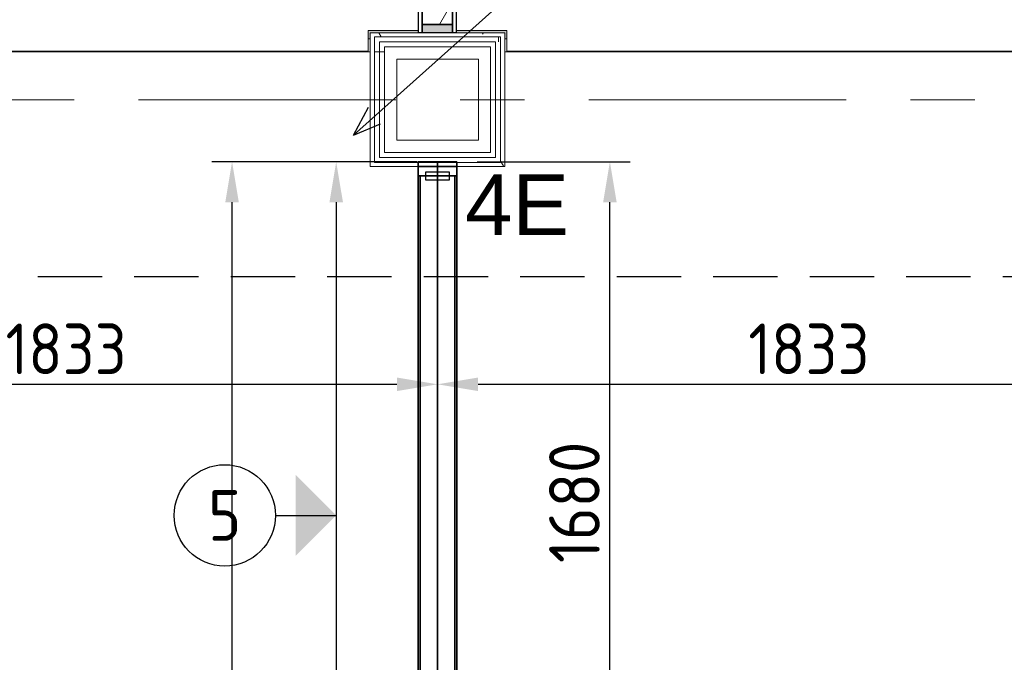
# Model space of a CAD drawing. Extents: x 3165 to 57695, y -7842 to 39081.
# Tile 121 of 248: x 27319 to 29748, y 34441 to 36025. Entities that reach past the tile are written whole.
import ezdxf
from ezdxf.enums import TextEntityAlignment as Align

# ---------------------------------------------------------------- set-up
doc = ezdxf.new("R2010")
doc.units = 0
doc.header["$LTSCALE"] = 50
doc.header["$PDSIZE"] = -5
doc.linetypes.add('HIDDEN2', pattern=[4.7625, 3.175, -1.5875])
doc.linetypes.add('Onderlegger 3e verdieping$0$stramien', pattern=[22.225, 12.7, -3.175, 3.175, -3.175])
doc.layers.get('0').update_dxf_attribs({"linetype": 'CONTINUOUS'})
doc.layers.get('DEFPOINTS').update_dxf_attribs({"linetype": 'CONTINUOUS'})
for name, color, linetype in [('AS-A38--_F----5', 2, 'CONTINUOUS'), ('AS-A38--_F---4-', 9, 'CONTINUOUS'), ('AS-I38-M_F----5_Muuraansluitingen', 7, 'CONTINUOUS'), ('AS-I38-M_F----5_Wandmodulen', 7, 'CONTINUOUS'), ('AS-L38--', 7, 'CONTINUOUS'), ('AS-L38--_F----5', 7, 'CONTINUOUS'), ('AS-L38--_F---4-', 7, 'CONTINUOUS'), ('AS-L38--_F-23--', 3, 'CONTINUOUS'), ('AS-L38--_F1-----', 2, 'CONTINUOUS'), ('AS-L38--_F123--', 7, 'CONTINUOUS'), ('AS-L38GL_F---4-', 2, 'CONTINUOUS'), ('AS-L38GL_F123--', 3, 'CONTINUOUS'), ('AS-M38--_F123--_Wandlengte', 1, 'CONTINUOUS'), ('AS-T38--_F----5', 7, 'CONTINUOUS'), ('AS-T38--_F-23--', 7, 'CONTINUOUS'), ('IWTEKST', 2, 'CONTINUOUS')]:
    doc.layers.add(name, color=color, linetype=linetype)
doc.layers.add('AS-I38-1_F----5', color=2, linetype='CONTINUOUS', plot=False)
doc.layers.add('IWHARTWAND', color=6, linetype='CONTINUOUS', plot=False)
for name, color, linetype, lineweight in [('Onderlegger 3e verdieping$0$A-DETL-MBND', 8, 'CONTINUOUS', 18), ('Onderlegger 3e verdieping$0$A-FLOR-OTLN', 8, 'CONTINUOUS', 18), ('Onderlegger 3e verdieping$0$A-GLAZ', 8, 'CONTINUOUS', 25), ('Onderlegger 3e verdieping$0$A-GLAZ-CWMG', 8, 'CONTINUOUS', 18), ('Onderlegger 3e verdieping$0$A-WALL-PATT', 8, 'CONTINUOUS', 50), ('Onderlegger 3e verdieping$0$I-WALL', 8, 'CONTINUOUS', 25), ('Onderlegger 3e verdieping$0$S-GRID', 8, 'CONTINUOUS', 18)]:
    doc.layers.add(name, color=color, linetype=linetype, lineweight=lineweight)
doc.styles.get("Standard").update_dxf_attribs({"font": 'isocp.shx'})
doc.dimstyles.new('CWall_F2_Wandlengte', dxfattribs={"dimscale": 50, "dimtxt": 2.5, "dimasz": 2, "dimexe": 1, "dimexo": 1, "dimgap": 0.5, "dimtad": 1, "dimdec": 0, "dimdsep": 46, "dimtxsty": 'Standard', "dimcen": 2.5, "dimclrt": 2, "dimadec": 0, "dimazin": 0, "dimtfac": 1, "dimtdec": 0, "dimtix": 1, "dimtmove": 2, "dimatfit": 0, "dimfxl": 0, "dimtolj": 1, "dimtzin": 0, "dimarcsym": 0})
pattern_1 = [(0, (0, 0), (406.4, 101.6), [33.528, -271.272, 33.528, -271.272, -1625.6]), (0, (0, 0), (406.4, 101.6), [-609.6, 33.528, -576.072, 33.528, -271.272, -711.2]), (0, (0, 0), (406.4, 101.6), [-1524, 33.528, -169.672, 33.528, -474.472]), (120, (152.4, 50.8), (-291.18818, 301.15272), [33.528, -271.272, 33.528, -271.272, -1625.6]), (120, (152.4, 50.8), (-291.18818, 301.15272), [-609.6, 33.528, -576.072, 33.528, -271.272, -711.2]), (120, (152.4, 50.8), (-291.18818, 301.15272), [-1524, 33.528, -169.672, 33.528, -474.472]), (240, (203.2, 254), (-115.21182, -402.75272), [33.528, -271.272, 33.528, -271.272, -1625.6]), (240, (203.2, 254), (-115.21182, -402.75272), [-609.6, 33.528, -576.072, 33.528, -271.272, -711.2]), (240, (203.2, 254), (-115.21182, -402.75272), [-1524, 33.528, -169.672, 33.528, -474.472])]
pattern_2 = [(0, (28184.1, 35595.87), (0, 500), []), (0, (28184.1, 35545.87), (0, 500), []), (0, (28184.1, 35495.87), (0, 500), []), (0, (28184.1, 35445.87), (0, 500), [])]
pattern_3 = [(60, (750, 370), (-43300, 25000), [300, -50000]), (60, (820, 444), (-43300, 25000), [100, -50000]), (60, (776, 470), (-43300, 25000), [100, -50000]), (150, (910, 450), (-25000, -43300), [200, -50000])]
pattern_4 = [(60, (750, 1230), (-43300, 25000), [300, -50000]), (60, (820, 1304), (-43300, 25000), [100, -50000]), (60, (776, 1330), (-43300, 25000), [100, -50000]), (150, (910, 1310), (-25000, -43300), [200, -50000])]
pattern_5 = [(0, (822.5, 1360), (29.7656, 59.5312), [0, -59.5312])]
pattern_6 = [(60, (750, 2090), (-43300, 25000), [300, -50000]), (60, (820, 2164), (-43300, 25000), [100, -50000]), (60, (776, 2190), (-43300, 25000), [100, -50000]), (150, (910, 2170), (-25000, -43300), [200, -50000])]

# ---------------------------------------------------------------- blocks, each defined once
blk = doc.blocks.new('Onderlegger 3e verdieping$0$22_KA_systeempanel_dicht - staal-12005466-Plotview 3e Verdieping - schaal 1 op 100')
at = {"layer": 'Onderlegger 3e verdieping$0$A-GLAZ', "lineweight": 18}
h = blk.add_hatch(color=256, dxfattribs=at)
h.paths.add_polyline_path([(-47.2, -37.5), (-27.2, -37.5), (-27.2, 37.5), (-47.2, 37.5)], flags=0)
h.paths.add_polyline_path([(27.2, -37.5), (47.2, -37.5), (47.2, 37.5), (27.2, 37.5)], flags=0)
h = blk.add_hatch(dxfattribs=at)
h.set_pattern_fill('FP_235', color=256, style=0, pattern_type=2)
h.set_pattern_definition([(330, (-36040.76, 28349.6), (60, 103.92305), []), (30, (-36040.76, 28349.6), (-60, 103.92305), [])])
h.paths.add_polyline_path([(-27.2, -37.5), (27.2, -37.5), (27.2, 37.5), (-27.2, 37.5)], flags=0)
at = {"layer": 'Onderlegger 3e verdieping$0$A-GLAZ'}
for p, q in [((47.2, 47.5), (-47.2, 47.5)), ((-47.2, 47.5), (-47.2, 37.5)), ((-47.2, 37.5), (47.2, 37.5)), ((-27.2, 37.5), (-47.2, 37.5)), ((-47.2, 37.5), (-47.2, -37.5)), ((27.2, 37.5), (-27.2, 37.5)), ((-27.2, 37.5), (-27.2, -37.5)), ((-27.2, -37.5), (-27.2, 37.5)), ((27.2, -37.5), (27.2, 37.5)), ((47.2, 37.5), (27.2, 37.5)), ((27.2, 37.5), (27.2, -37.5)), ((47.2, 37.5), (47.2, 47.5)), ((47.2, -37.5), (47.2, 37.5)), ((47.2, -37.5), (-47.2, -37.5)), ((-47.2, -37.5), (-47.2, -47.5)), ((-47.2, -37.5), (-27.2, -37.5)), ((-47.2, -47.5), (47.2, -47.5)), ((-27.2, -37.5), (27.2, -37.5)), ((27.2, -37.5), (47.2, -37.5)), ((47.2, -47.5), (47.2, -37.5))]:
    blk.add_line(p, q, dxfattribs=at)
blk = doc.blocks.new('Onderlegger 3e verdieping$0$vensterbank tweede verdieping2 - vensterbank tweede verdieping-12045771-Plotview 3e Verdieping - schaal 1 op 100')
at = {"layer": 'Onderlegger 3e verdieping$0$A-GLAZ', "lineweight": 18}
for p, q in [((28179.1, 35948.2), (28179.1, 35998.5)), ((28179.1, 35998.5), (28302.1, 35998.5)), ((28397.1, 35998.5), (28520.7, 35998.5)), ((28520.7, 35998.5), (28520.7, 35948.2)), ((26687.4, 35948.2), (28179.1, 35948.2)), ((28520.7, 35948.2), (30012.4, 35948.2))]:
    blk.add_line(p, q, dxfattribs=at)
blk = doc.blocks.new('Onderlegger 3e verdieping$0$28_KU_vloerrand 250x670 3e verdieping - 31090 mm-590334-Plotview 3e Verdieping - schaal 1 op 100')
at = {"layer": 'Onderlegger 3e verdieping$0$A-DETL-MBND'}
h = blk.add_hatch(color=0, dxfattribs=at)
h.paths.add_polyline_path([(250, -15534.9), (250, -15526.7), (153.5, -15526.7), (153.5, -15445), (140, -15445), (140, -15535), (250, -15535)], flags=0)
h.paths.add_polyline_path([(250, -13642.5), (250, -13637.5), (229.7, -13637.5), (229.7, -13979.2), (250, -13979.2), (250, -13974.2), (234.7, -13974.2), (234.7, -13642.5), (244.7, -13642.5)], flags=0)
h.paths.add_polyline_path([(250, -11809.2), (250, -11804.2), (229.7, -11804.2), (229.7, -12145.8), (250, -12145.8), (250, -12140.8), (234.7, -12140.8), (234.7, -11809.2), (244.7, -11809.2)], flags=0)
h.paths.add_polyline_path([(250, -9970.8), (229.7, -9970.8), (229.7, -10094.5), (234.7, -10094.5), (234.7, -9975.8), (250, -9975.8)], flags=0)
h.paths.add_polyline_path([(250, -10307.5), (234.7, -10307.5), (234.7, -10189.5), (229.7, -10189.5), (229.7, -10312.5), (250, -10312.5)], flags=0)
h.paths.add_polyline_path([(250, -8474.2), (234.7, -8474.2), (234.7, -8351.3), (229.7, -8351.3), (229.7, -8479.2), (250, -8479.2)], flags=0)
h.paths.add_polyline_path([(250, -8142.5), (250, -8137.5), (229.7, -8137.5), (229.7, -8256.3), (234.7, -8256.3), (234.7, -8142.5), (244.7, -8142.5)], flags=0)
h.paths.add_polyline_path([(250, -6585), (140, -6585), (140, -6735.2), (153.5, -6735.2), (153.5, -6590.2), (250, -6590.2)], flags=0)
h.paths.add_polyline_path([(250, -6370), (249.8, -6360), (153.5, -6360), (153.5, -6189.8), (148.5, -6189.8), (148.5, -6214.8), (140, -6214.8), (140, -6375), (146, -6375), (146, -6370), (164.5, -6370)], flags=0)
h.paths.add_polyline_path([(250, -4470.8), (229.7, -4470.8), (229.7, -4812.5), (250, -4812.5), (250, -4807.5), (234.7, -4807.5), (234.7, -4475.8), (250, -4475.8)], flags=0)
h.paths.add_polyline_path([(250, -2637.5), (229.7, -2637.5), (229.7, -2979.2), (250, -2979.2), (250, -2974.2), (234.7, -2974.2), (234.7, -2642.5), (250, -2642.5)], flags=0)
h.paths.add_polyline_path([(250, -1145.8), (250, -1140.8), (234.7, -1140.8), (234.7, -809.2), (250, -809.2), (250, -804.2), (229.7, -804.2), (229.7, -1145.8), (245.6, -1145.8)], flags=0)
h.paths.add_polyline_path([(250, 1024.2), (250, 1029.2), (229.7, 1029.2), (229.7, 687.5), (250, 687.5), (250, 692.5), (234.7, 692.5), (234.7, 1024.2), (244.7, 1024.2)], flags=0)
h.paths.add_polyline_path([(250, 2576.5), (250, 2581.7), (146, 2581.7), (146, 2801.7), (250, 2801.7), (250, 2806.7), (153.5, 2806.7), (153.5, 2951.8), (140, 2951.8), (140, 2431.5), (148.5, 2431.5), (148.5, 2406.5), (153.5, 2406.5), (153.5, 2576.5), (250, 2576.5)], flags=0)
h.paths.add_polyline_path([(250, 4354.2), (250, 4359.2), (234.7, 4359.2), (234.7, 4690.8), (250, 4690.8), (250, 4695.8), (229.7, 4695.8), (229.7, 4354.2), (244.7, 4354.2)], flags=0)
h.paths.add_polyline_path([(250, 6523.8), (250, 6528.8), (229.7, 6528.8), (229.7, 6187.2), (250, 6187.2), (250, 6192.2), (234.7, 6192.2), (234.7, 6523.8), (244.7, 6523.8)], flags=0)
h.paths.add_polyline_path([(250, 8020.8), (250, 8025.8), (234.7, 8025.8), (234.7, 8144.2), (229.7, 8144.2), (229.7, 8020.8), (244.7, 8020.8)], flags=0)
h.paths.add_polyline_path([(250, 8362.5), (229.7, 8362.5), (229.7, 8239.2), (234.7, 8239.2), (234.7, 8357.5), (250, 8357.5)], flags=0)
h.paths.add_polyline_path([(250, 9859.2), (234.7, 9859.2), (234.7, 10190.8), (250, 10190.8), (250, 10195.8), (229.7, 10195.8), (229.7, 9854.2), (250, 9854.2)], flags=0)
h.paths.add_polyline_path([(250, 12029.2), (229.7, 12029.2), (229.7, 11687.5), (250, 11687.5), (250, 11692.5), (234.7, 11692.5), (234.7, 12024.2), (250, 12024.2)], flags=0)
h.paths.add_polyline_path([(250, 13525.8), (234.7, 13525.8), (234.7, 13857.5), (250, 13857.5), (250, 13862.5), (229.7, 13862.5), (229.7, 13520.8), (250, 13520.8)], flags=0)
h.paths.add_polyline_path([(250, 15374.2), (250, 15379.2), (234.7, 15379.2), (234.7, 15545), (140, 15545), (140, 15264.8), (153.5, 15264.8), (153.5, 15524.9), (229.7, 15524.9), (229.7, 15374.2), (244.7, 15374.2)], flags=0)
h.paths.add_polyline_path([(153.5, 10285.2), (140, 10285.2), (140, 9764.8), (153.5, 9764.8), (153.5, 10240.2)], flags=0)
h.paths.add_polyline_path([(153.5, 13479.4), (153.5, 13951.8), (140, 13951.8), (140, 13431.5), (153.5, 13431.5), (153.5, 13476.5)], flags=0)
h.paths.add_polyline_path([(153.5, 11932.2), (153.5, 12118.5), (140, 12118.5), (140, 11598.2), (153.5, 11598.2), (153.5, 11643.2)], flags=0)
h.paths.add_polyline_path([(153.5, 4695.8), (153.5, 4785.2), (140, 4785.2), (140, 4264.8), (153.5, 4264.8), (153.5, 4506)], flags=0)
h.paths.add_polyline_path([(153.5, 6098.2), (153.5, 6618.5), (140, 6618.5), (140, 6098.2), (148.5, 6098.2)], flags=0)
h.paths.add_polyline_path([(153.5, 8362.5), (153.5, 8451.8), (140, 8451.8), (140, 8239.2), (153.5, 8239.2)], flags=0)
h.paths.add_polyline_path([(153.5, 8020.8), (153.5, 8144.2), (140, 8144.2), (140, 7931.5), (153.5, 7931.5), (153.5, 7976.5)], flags=0)
h.paths.add_polyline_path([(153.5, 1138.5), (153.5, 1143.5), (148.5, 1143.5), (148.5, 1118.5), (140, 1118.5), (140, 598.2), (148.5, 598.2), (148.5, 573.2), (153.5, 573.2), (153.5, 1118.5)], flags=0)
h.paths.add_polyline_path([(153.5, -1063.8), (153.5, -689.8), (148.5, -689.8), (148.5, -714.8), (140, -714.8), (140, -1235.2), (148.5, -1235.2), (148.5, -1260.2), (153.5, -1260.2), (153.5, -1145.8)], flags=0)
h.paths.add_polyline_path([(153.5, -2979.2), (153.5, -2523.2), (148.5, -2523.2), (148.5, -2548.2), (140, -2548.2), (140, -3068.5), (148.5, -3068.5), (148.5, -3093.5), (153.5, -3093.5), (153.5, -3023.5)], flags=0)
h.paths.add_polyline_path([(153.5, -8523.5), (153.5, -8351.3), (140, -8351.3), (140, -8568.5), (153.5, -8568.5)], flags=0)
h.paths.add_polyline_path([(153.5, -11804.2), (153.5, -11714.8), (140, -11714.8), (140, -12235.2), (153.5, -12235.2), (153.5, -11893.7)], flags=0)
h.paths.add_polyline_path([(153.5, -10401.8), (153.5, -10189.5), (140.2, -10189.5), (140.2, -10094.5), (153.5, -10094.5), (153.5, -9881.5), (140, -9881.5), (140, -10401.8), (148.5, -10401.8)], flags=0)
h.paths.add_polyline_path([(153.5, -4360.9), (153.5, -4356.5), (148.5, -4356.5), (148.5, -4381.5), (140, -4381.5), (140, -4901.8), (148.5, -4901.8), (148.5, -4926.8), (153.5, -4926.8), (153.5, -4361.5)], flags=0)
h.paths.add_polyline_path([(153.5, -8180.6), (153.5, -8048.2), (140, -8048.2), (140, -8256.3), (153.5, -8256.3)], flags=0)
h.paths.add_polyline_path([(153.5, -15381.5), (140, -15381.5), (140, -15435), (153.5, -15435), (153.5, -15426.5)], flags=0)
h.paths.add_polyline_path([(153.5, -13593.2), (153.5, -13548.2), (140, -13548.2), (140, -14068.5), (153.5, -14068.5), (153.5, -13637.5)], flags=0)
blk = doc.blocks.new('Onderlegger 3e verdieping')
at = {"layer": 'Onderlegger 3e verdieping$0$A-WALL-PATT', "lineweight": 18}
h = blk.add_hatch(dxfattribs=at)
h.set_pattern_fill('FP_11', color=256, style=0, pattern_type=2)
h.set_pattern_definition(pattern_1)
h.paths.add_polyline_path([(28505.7, 35983.5), (28515.7, 35983.5), (28515.7, 35993.5), (28184.1, 35993.5), (28184.1, 35983.5), (28454.4, 35983.5)], flags=0)
h = blk.add_hatch(dxfattribs=at)
h.set_pattern_fill('FP_14', color=256, angle=-270, style=0, pattern_type=2)
h.set_pattern_definition([(270, (28149.9, 35993.53), (500, 3e-14), []), (270, (28099.9, 35993.53), (500, 3e-14), []), (270, (28049.9, 35993.53), (500, 3e-14), []), (270, (27999.9, 35993.53), (500, 3e-14), [])])
h.paths.add_polyline_path([(28493.2, 35971), (28505.7, 35971), (28505.7, 35983.5), (28194.1, 35983.5), (28194.1, 35971), (28454.4, 35971)], flags=0)
h = blk.add_hatch(dxfattribs=at)
h.set_pattern_fill('FP_11', color=256, style=0, pattern_type=2)
h.set_pattern_definition(pattern_1)
h.paths.add_polyline_path([(28505.7, 35663.2), (28515.7, 35663.2), (28515.7, 35983.5), (28505.7, 35983.5), (28505.7, 35673.2)], flags=0)
h = blk.add_hatch(dxfattribs=at)
h.set_pattern_fill('FP_15', color=256, angle=90, style=0, pattern_type=2)
h.set_pattern_definition(pattern_2)
h.paths.add_polyline_path([(28206.6, 35673.2), (28206.6, 35971), (28194.1, 35971), (28194.1, 35673.2)], flags=0)
h = blk.add_hatch(dxfattribs=at)
h.set_pattern_fill('FP_15', color=256, angle=90, style=0, pattern_type=2)
h.set_pattern_definition(pattern_2)
h.paths.add_polyline_path([(28219.1, 35685.7), (28219.1, 35958.5), (28206.6, 35958.5), (28206.6, 35685.7)], flags=0)
at = {"layer": 'Onderlegger 3e verdieping$0$A-FLOR-OTLN'}
for p, q in [((28184.1, 35978.2), (28179.1, 35978.2)), ((28520.7, 35978.2), (28515.7, 35978.2)), ((26682.4, 35946.2), (28184.1, 35946.2)), ((28515.7, 35946.2), (30017.4, 35946.2))]:
    blk.add_line(p, q, dxfattribs=at)
at = {"layer": 'Onderlegger 3e verdieping$0$A-GLAZ-CWMG', "lineweight": 35}
blk.add_line((28397.4, 35663.2), (28302.4, 35663.2), dxfattribs=at)
at = {"layer": 'Onderlegger 3e verdieping$0$I-WALL', "lineweight": 18}
for p, q in [((28515.7, 35993.5), (28184.1, 35993.5)), ((28184.1, 35993.5), (28184.1, 35663.2)), ((28505.7, 35983.5), (28194.1, 35983.5)), ((28194.1, 35983.5), (28194.1, 35673.2)), ((28505.7, 35983.5), (28505.7, 35673.2)), ((28515.7, 35663.2), (28515.7, 35993.5)), ((28493.2, 35971), (28206.6, 35971)), ((28206.6, 35971), (28206.6, 35685.7)), ((28480.7, 35958.5), (28219.1, 35958.5)), ((28219.1, 35958.5), (28219.1, 35698.2)), ((28480.7, 35958.5), (28480.7, 35698.2)), ((28493.2, 35971), (28493.2, 35685.7)), ((28249.1, 35928.5), (28450.7, 35928.5)), ((28249.1, 35728.2), (28249.1, 35928.5)), ((28450.7, 35928.5), (28450.7, 35728.2)), ((28450.7, 35728.2), (28249.1, 35728.2)), ((28480.7, 35698.2), (28219.1, 35698.2)), ((28505.7, 35673.2), (28194.1, 35673.2)), ((28493.2, 35685.7), (28206.6, 35685.7)), ((28184.1, 35663.2), (28515.7, 35663.2))]:
    blk.add_line(p, q, dxfattribs=at)
at = {"layer": 'Onderlegger 3e verdieping$0$S-GRID', "linetype": 'Onderlegger 3e verdieping$0$stramien'}
blk.add_line((3164.6, 35828.2), (56107.8, 35828.2), dxfattribs=at)
at = {"lineweight": 25, "rotation": 270.0000000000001}
blk.add_blockref('Onderlegger 3e verdieping$0$28_KU_vloerrand 250x670 3e verdieping - 31090 mm-590334-Plotview 3e Verdieping - schaal 1 op 100', (38491.6, 36228.2), dxfattribs=at)
at = {"layer": 'Onderlegger 3e verdieping$0$A-GLAZ'}
blk.add_blockref('Onderlegger 3e verdieping$0$vensterbank tweede verdieping2 - vensterbank tweede verdieping-12045771-Plotview 3e Verdieping - schaal 1 op 100', (0, 0), dxfattribs=at)
at = {"layer": 'Onderlegger 3e verdieping$0$A-GLAZ', "lineweight": 18, "rotation": 90}
blk.add_blockref('Onderlegger 3e verdieping$0$22_KA_systeempanel_dicht - staal-12005466-Plotview 3e Verdieping - schaal 1 op 100', (28349.6, 36040.8), dxfattribs=at)
blk = doc.blocks.new('WandNr2-_CTA01')
at = {"layer": 'AS-T38--_F-23--', "color": 0, "linetype": 'ByBlock'}
blk.add_line((0, -5), (0, -2), dxfattribs=at)
blk.add_circle((0, -7.5), 2.5, dxfattribs=at)
blk.add_solid([(0, -2), (2, -4), (-2, -4)], dxfattribs=at)
blk.add_attdef('WANDNR', text='', height=2.5, dxfattribs=at).set_placement((0, -7.5), align=Align.MIDDLE)
blk = doc.blocks.new('WandNr5o_CTA01')
at = {"layer": 'AS-T38--_F----5', "color": 0, "linetype": 'ByBlock'}
blk.add_circle((0, -18), 2.5, dxfattribs=at)
blk.add_attdef('WANDNR', text='', height=2.5, dxfattribs=at).set_placement((0, -18), align=Align.MIDDLE)
blk = doc.blocks.new('*D201')
at = {"layer": 'AS-M38--_F123--_Wandlengte', "color": 0, "lineweight": -2}
for p, q in [((26516.6, 35342.2), (26516.6, 35076.4)), ((28349.9, 35198.6), (28349.9, 35076.4)), ((26616.6, 35126.4), (28249.9, 35126.4))]:
    blk.add_line(p, q, dxfattribs=at)
at = {"layer": 'AS-M38--_F123--_Wandlengte', "color": 0}
for points in [[(26616.6, 35143), (26616.6, 35109.7), (26516.6, 35126.4)], [(28249.9, 35143), (28249.9, 35109.7), (28349.9, 35126.4)]]:
    blk.add_solid(points, dxfattribs=at)
at = {"layer": 'DEFPOINTS', "color": 0}
for p in [(26516.6, 35392.2), (28349.9, 35248.6, -200), (28349.9, 35126.4)]:
    blk.add_point(p, dxfattribs=at)
at = {"layer": 'AS-M38--_F123--_Wandlengte', "color": 2, "insert": (27433.3, 35213.9), "char_height": 125, "attachment_point": 5}
blk.add_mtext('\\A1;1833', dxfattribs=at)
blk = doc.blocks.new('*D202')
at = {"layer": 'AS-M38--_F123--_Wandlengte', "color": 0, "lineweight": -2}
for p, q in [((28349.9, 35193.8), (28349.9, 35076.4)), ((30182.9, 35196.1), (30182.9, 35076.4)), ((28449.9, 35126.4), (30082.9, 35126.4))]:
    blk.add_line(p, q, dxfattribs=at)
at = {"layer": 'AS-M38--_F123--_Wandlengte', "color": 0}
for points in [[(28449.9, 35143), (28449.9, 35109.7), (28349.9, 35126.4)], [(30082.9, 35143), (30082.9, 35109.7), (30182.9, 35126.4)]]:
    blk.add_solid(points, dxfattribs=at)
at = {"layer": 'DEFPOINTS', "color": 0}
for p in [(28349.9, 35243.8, -200), (30182.9, 35246.1), (30182.9, 35126.4)]:
    blk.add_point(p, dxfattribs=at)
at = {"layer": 'AS-M38--_F123--_Wandlengte', "color": 2, "insert": (29266.4, 35213.9), "char_height": 125, "attachment_point": 5}
blk.add_mtext('\\A1;1833', dxfattribs=at)
blk = doc.blocks.new('Q0WDSTL-_CTA01')
at = {"layer": 'AS-L38--_F-23--'}
for p, q in [((0, 0.3), (0, 0.5)), ((0, -0.3), (0, -0.5))]:
    blk.add_line(p, q, dxfattribs=at)
at = {"layer": 'AS-L38--_F-23--', "color": 1}
blk.add_lwpolyline([(0, 0.3), (1, 0.3), (1, -0.3), (0, -0.3)], dxfattribs=at)
at = {"layer": 'AS-L38--_F1-----'}
blk.add_lwpolyline([(0, 0.5), (0, -0.5)], dxfattribs=at)
blk = doc.blocks.new('QSRT4---_CTA01')
at = {"layer": 'AS-L38--_F----5', "invisible_edges": 4}
for points in [[(0, 0), (0, 0, 60), (35, 0, 60), (35, 0)], [(0, 0, 2660), (0, 0, 2700), (35, 0, 2700), (35, 0, 2660)]]:
    blk.add_3dface(points, dxfattribs=at)
at = {"layer": 'AS-L38--_F----5'}
blk.add_3dface([(0, 0, 60), (0, 0, 2660), (35, 0, 2660), (35, 0, 60)], dxfattribs=at)
at = {"layer": 'AS-L38--_F---4-', "invisible_edges": 4}
for points in [[(35, 47.5), (35, 47.5, 60), (0, 47.5, 60), (0, 47.5)], [(35, 47.5, 2660), (35, 47.5, 2700), (0, 47.5, 2700), (0, 47.5, 2660)], [(0, -47.5), (0, -47.5, 60), (35, -47.5, 60), (35, -47.5)], [(0, -47.5, 2660), (0, -47.5, 2700), (35, -47.5, 2700), (35, -47.5, 2660)]]:
    blk.add_3dface(points, dxfattribs=at)
at = {"layer": 'AS-L38--_F---4-'}
for points in [[(35, 47.5, 60), (35, 47.5, 2660), (0, 47.5, 2660), (0, 47.5, 60)], [(0, 47.5), (0, 47.5, 60), (0, -47.5, 60), (0, -47.5)], [(0, 47.5, 60), (0, 47.5, 2660), (0, -47.5, 2660), (0, -47.5, 60)], [(0, 47.5, 2660), (0, 47.5, 2700), (0, -47.5, 2700), (0, -47.5, 2660)], [(35, 47.5, 2700), (0, 47.5, 2700), (0, -47.5, 2700), (35, -47.5, 2700)], [(0, -47.5, 60), (0, -47.5, 2660), (35, -47.5, 2660), (35, -47.5, 60)]]:
    blk.add_3dface(points, dxfattribs=at)
at = {"layer": 'AS-L38--_F123--'}
blk.add_lwpolyline([(35, 47.5), (0, 47.5), (0, -47.5), (35, -47.5)], dxfattribs=at)
at = {"layer": 'DEFPOINTS'}
blk.add_point((0, 0, 2700), dxfattribs=at)
at = {"layer": 'AS-L38--', "xscale": 10, "yscale": 95, "zscale": 10, "rotation": 180}
blk.add_blockref('Q0WDSTL-_CTA01', (35, 0), dxfattribs=at)
at = {"layer": 'AS-I38-M_F----5_Muuraansluitingen', "extrusion": (0, -1, 0)}
blk.add_text('4E', height=125, rotation=90, dxfattribs=at).set_placement((0, 2750), align=Align.MIDDLE_LEFT)
blk = doc.blocks.new('*D369')
at = {"layer": 'AS-M38--_F123--_Wandlengte', "color": 0, "lineweight": -2}
for p, q in [((28252.4, 35675.2), (27792.9, 35675.2)), ((27842.9, 30428.2), (27842.9, 35575.2)), ((28141.6, 30328.2), (27792.9, 30328.2))]:
    blk.add_line(p, q, dxfattribs=at)
at = {"layer": 'AS-M38--_F123--_Wandlengte', "color": 0}
for points in [[(27826.2, 35575.2), (27859.6, 35575.2), (27842.9, 35675.2)], [(27826.2, 30428.2), (27859.6, 30428.2), (27842.9, 30328.2)]]:
    blk.add_solid(points, dxfattribs=at)
at = {"layer": 'DEFPOINTS', "color": 0}
for p in [(27842.9, 35675.2), (28302.4, 35675.2), (28191.6, 30328.2)]:
    blk.add_point(p, dxfattribs=at)
at = {"layer": 'AS-M38--_F123--_Wandlengte', "color": 2, "insert": (27755.4, 33001.7), "char_height": 125, "attachment_point": 5, "rotation": 90}
blk.add_mtext('\\A1;5347', dxfattribs=at)
blk = doc.blocks.new('*D388')
at = {"layer": 'AS-M38--_F123--_Wandlengte', "color": 0, "lineweight": -2}
for p, q in [((28447.4, 35675.2), (28825.2, 35675.2)), ((28775.2, 34095.2), (28775.2, 35575.2)), ((28437.9, 33995.2), (28825.2, 33995.2))]:
    blk.add_line(p, q, dxfattribs=at)
at = {"layer": 'AS-M38--_F123--_Wandlengte', "color": 0}
for points in [[(28758.5, 35575.2), (28791.9, 35575.2), (28775.2, 35675.2)], [(28758.5, 34095.2), (28791.9, 34095.2), (28775.2, 33995.2)]]:
    blk.add_solid(points, dxfattribs=at)
at = {"layer": 'DEFPOINTS', "color": 0}
for p in [(28397.4, 35675.2), (28775.2, 35675.2), (28387.9, 33995.2)]:
    blk.add_point(p, dxfattribs=at)
at = {"layer": 'AS-M38--_F123--_Wandlengte', "color": 2, "insert": (28687.7, 34835.2), "char_height": 125, "attachment_point": 5, "rotation": 90}
blk.add_mtext('\\A1;1680', dxfattribs=at)
blk = doc.blocks.new('BvnAans-_CTA01')
at = {"layer": 'AS-L38--_F----5', "color": 0, "invisible_edges": 10}
blk.add_3dface([(0, 0), (1, 0), (1, 0, 1), (0, 0, 1)], dxfattribs=at)
at = {"layer": 'AS-L38--_F---4-', "invisible_edges": 10}
for points in [[(0, 0.5), (1, 0.5), (1, 0.5, 1), (0, 0.5, 1)], [(0, -0.5), (1, -0.5), (1, -0.5, 1), (0, -0.5, 1)]]:
    blk.add_3dface(points, dxfattribs=at)
at = {"layer": 'AS-L38--_F---4-'}
blk.add_3dface([(0, -0.5, 1), (0, 0.5, 1), (1, 0.5, 1), (1, -0.5, 1)], dxfattribs=at)
blk = doc.blocks.new('OndrAans_CTA01')
at = {"layer": 'AS-L38--_F----5', "color": 0, "invisible_edges": 10}
blk.add_3dface([(0, 0), (1, 0), (1, 0, 1), (0, 0, 1)], dxfattribs=at)
at = {"layer": 'AS-L38--_F---4-', "invisible_edges": 10}
for points in [[(0, 0.5), (1, 0.5), (1, 0.5, 1), (0, 0.5, 1)], [(0, -0.5), (1, -0.5), (1, -0.5, 1), (0, -0.5, 1)]]:
    blk.add_3dface(points, dxfattribs=at)
at = {"layer": 'AS-L38--_F123--', "color": 0}
blk.add_3dface([(0, -0.5), (1, -0.5), (1, 0.5), (0, 0.5)], dxfattribs=at)
blk = doc.blocks.new('QPGLAS--_CTA01')
at = {"layer": 'AS-L38--_F----5', "color": 0}
blk.add_3dface([(0, 0), (1, 0), (1, 0, 1), (0, 0, 1)], dxfattribs=at)
at = {"layer": 'AS-L38GL_F123--'}
blk.add_line((0, 0), (1, 0), dxfattribs=at)
at = {"layer": 'AS-L38GL_F---4-'}
mesh = blk.add_polymesh((6, 3), dxfattribs=at)
for k, corner in enumerate([(1, -0.45, 1), (1, -0.45), (1, -0.45), (0, -0.45, 1), (0, -0.45), (0, -0.45), (0, 0.45, 1), (0, 0.45), (0, -0.45), (1, 0.45, 1), (1, 0.45), (1, -0.45), (1, 0.45, 1), (1, 0.45, 1), (1, -0.45, 1), (0, 0.45, 1), (0, 0.45, 1), (0, -0.45, 1)]):
    mesh.set_mesh_vertex(divmod(k, 3), corner)
blk = doc.blocks.new('O4------_CTA01')
blk.add_blockref('QPGLAS--_CTA01', (0, 0))
blk = doc.blocks.new('QWND18--_CTA01')
at = {"layer": 'AS-A38--_F----5', "extrusion": (0, -1, 0)}
h = blk.add_hatch(dxfattribs=at)
h.set_pattern_fill('GLAS2', color=256, scale=50, angle=60, style=0, pattern_type=2)
h.set_pattern_definition(pattern_3)
h.paths.add_polyline_path([(0, 60), (1645, 60), (1645, 940), (0, 940)])
h = blk.add_hatch(dxfattribs=at)
h.set_pattern_fill('GLAS2', color=256, scale=50, angle=60, style=0, pattern_type=2)
h.set_pattern_definition(pattern_4)
h.paths.add_polyline_path([(0, 940), (1645, 940), (1645, 1780), (0, 1780)])
h = blk.add_hatch(dxfattribs=at)
h.set_pattern_fill('GLAS2', color=256, scale=50, angle=60, style=0, pattern_type=2)
h.set_pattern_definition(pattern_6)
h.paths.add_polyline_path([(0, 1780), (1645, 1780), (1645, 2660), (0, 2660)])
h = blk.add_hatch(dxfattribs=at)
h.set_pattern_fill('DOTS', color=256, scale=37.5, style=0)
h.set_pattern_definition(pattern_5)
h.paths.add_polyline_path([(10, 950), (1635, 950), (1635, 1770), (10, 1770)])
at = {"layer": 'AS-A38--_F---4-', "extrusion": (0, -1, 0)}
h = blk.add_hatch(dxfattribs=at)
h.set_pattern_fill('GLAS2', color=256, scale=50, angle=60, style=0, pattern_type=2)
h.set_pattern_definition(pattern_3)
h.paths.add_polyline_path([(0, 60), (1645, 60), (1645, 940), (0, 940)])
h = blk.add_hatch(dxfattribs=at)
h.set_pattern_fill('GLAS2', color=256, scale=50, angle=60, style=0, pattern_type=2)
h.set_pattern_definition(pattern_4)
h.paths.add_polyline_path([(0, 940), (1645, 940), (1645, 1780), (0, 1780)])
h = blk.add_hatch(dxfattribs=at)
h.set_pattern_fill('GLAS2', color=256, scale=50, angle=60, style=0, pattern_type=2)
h.set_pattern_definition(pattern_6)
h.paths.add_polyline_path([(0, 1780), (1645, 1780), (1645, 2660), (0, 2660)])
h = blk.add_hatch(dxfattribs=at)
h.set_pattern_fill('DOTS', color=256, scale=37.5, style=0)
h.set_pattern_definition(pattern_5)
h.paths.add_polyline_path([(10, 950), (1635, 950), (1635, 1770), (10, 1770)])
h = blk.add_hatch(dxfattribs=at)
h.set_pattern_fill('GLAS2', color=256, scale=50, angle=60, style=0, pattern_type=2)
h.set_pattern_definition(pattern_3)
h.paths.add_polyline_path([(0, 60), (1645, 60), (1645, 940), (0, 940)])
h = blk.add_hatch(dxfattribs=at)
h.set_pattern_fill('GLAS2', color=256, scale=50, angle=60, style=0, pattern_type=2)
h.set_pattern_definition(pattern_4)
h.paths.add_polyline_path([(0, 940), (1645, 940), (1645, 1780), (0, 1780)])
h = blk.add_hatch(dxfattribs=at)
h.set_pattern_fill('GLAS2', color=256, scale=50, angle=60, style=0, pattern_type=2)
h.set_pattern_definition(pattern_6)
h.paths.add_polyline_path([(0, 1780), (1645, 1780), (1645, 2660), (0, 2660)])
h = blk.add_hatch(dxfattribs=at)
h.set_pattern_fill('DOTS', color=256, scale=37.5, style=0)
h.set_pattern_definition(pattern_5)
h.paths.add_polyline_path([(10, 950), (1635, 950), (1635, 1770), (10, 1770)])
at = {"layer": 'DEFPOINTS'}
blk.add_point((0, 0, 2700), dxfattribs=at)
at = {"layer": 'AS-L38--', "yscale": 95}
for name, p, xscale, zscale in [('BvnAans-_CTA01', (0, 0, 2660), 1645, 40), ('OndrAans_CTA01', (0, 0), 1645, 60), ('Q0WDSTL-_CTA01', (0, 0), 10, 10), ('O4------_CTA01', (0, 0, 1780), 1645, 880), ('O4------_CTA01', (0, 0, 940), 1645, 840), ('O4------_CTA01', (0, 0, 60), 1645, 880)]:
    blk.add_blockref(name, p, dxfattribs=dict(at, xscale=xscale, zscale=zscale))
at = {"layer": 'AS-L38--', "xscale": 10, "yscale": 95, "zscale": 10, "rotation": 180}
blk.add_blockref('Q0WDSTL-_CTA01', (1645, 0), dxfattribs=at)
at = {"layer": 'AS-I38-1_F----5', "extrusion": (0, -1, 0)}
blk.add_text('1', height=90, dxfattribs=at).set_placement((40, 130))
at = {"layer": 'AS-I38-M_F----5_Wandmodulen', "extrusion": (0, -1, 0)}
blk.add_text('GH', height=125, rotation=90, dxfattribs=at).set_placement((822.5, 2750), align=Align.MIDDLE_LEFT)
blk = doc.blocks.new('*D391')
at = {"layer": 'AS-M38--_F123--_Wandlengte', "color": 0, "lineweight": -2}
for p, q in [((28299.9, 35675.2), (28049.9, 35675.2)), ((28099.9, 35575.2), (28099.9, 32262.2)), ((28299.9, 32162.2), (28049.9, 32162.2))]:
    blk.add_line(p, q, dxfattribs=at)
at = {"layer": 'AS-M38--_F123--_Wandlengte', "color": 0}
for points in [[(28083.3, 35575.2), (28116.6, 35575.2), (28099.9, 35675.2)], [(28083.3, 32262.2), (28116.6, 32262.2), (28099.9, 32162.2)]]:
    blk.add_solid(points, dxfattribs=at)
at = {"layer": 'DEFPOINTS', "color": 0}
for p in [(28349.9, 35675.2), (28099.9, 32162.2), (28349.9, 32162.2)]:
    blk.add_point(p, dxfattribs=at)
at = {"layer": 'AS-M38--_F123--_Wandlengte', "color": 2, "insert": (28012.4, 33918.7), "char_height": 125, "attachment_point": 5, "rotation": 90}
blk.add_mtext('\\A1;3513', dxfattribs=at)

msp = doc.modelspace()

# ---------------------------------------------------------------- linework, layer by layer
at = {"color": 8, "linetype": 'HIDDEN2'}
msp.add_line((4741.6, 35392.2), (53791.6, 35392.2), dxfattribs=at)
at = {"layer": 'IWHARTWAND'}
msp.add_line((28349.9, 35663.2), (28349.9, 32161.4), dxfattribs=at)
at = {"layer": 'IWTEKST'}
for q in [(29704.5, 37136.6), (28180, 35809.7), (28208.8, 35768.4)]:
    msp.add_line((28142.3, 35740.6), q, dxfattribs=at)

# ---------------------------------------------------------------- block references
msp.add_blockref('Onderlegger 3e verdieping', (0, 0))
at = {"layer": 'AS-L38--', "rotation": 270}
for name, p in [('QSRT4---_CTA01', (28349.9, 35675.2)), ('QWND18--_CTA01', (28349.9, 35640.2))]:
    msp.add_blockref(name, p, dxfattribs=at)
at = {"layer": 'AS-L38--'}
ref = msp.add_blockref('WandNr2-_CTA01', (28199.9, 34803.1), dxfattribs=dict(at, xscale=50, yscale=50, zscale=50, rotation=270))
ref.add_attrib('WANDNR', '5', dxfattribs={"layer": 'AS-T38--_F-23--', "color": 0, "linetype": 'ByBlock', "height": 125}).set_placement((27824.9, 34803.1), align=Align.MIDDLE)
at = {"layer": 'AS-L38--', "extrusion": (-1, 0, 0)}
ref = msp.add_blockref('WandNr5o_CTA01', (-34803.1, -100, -28349.9), dxfattribs=dict(at, xscale=50, yscale=50, zscale=50))
ref.add_attrib('WANDNR', '5', dxfattribs={"layer": 'AS-T38--_F----5', "color": 0, "linetype": 'ByBlock', "extrusion": (-1, 0, 0), "height": 125}).set_placement((-34803.1, -1000, -28349.9), align=Align.MIDDLE)

# ---------------------------------------------------------------- texts
at = {"layer": 'IWTEKST', "insert": (28418.2, 35644.3, 120), "char_height": 150, "width": 3405, "attachment_point": 1}
msp.add_mtext('{\\fArial|b0|i0|c0|p34;4E}', dxfattribs=at)

# ---------------------------------------------------------------- dimensions: what is measured, and where the dimension line sits
at = {"layer": 'AS-M38--_F123--_Wandlengte'}
for base, p1, p2, picture, middle in [((27842.9, 35675.2), (28191.6, 30328.2), (28302.4, 35675.2), '*D369', (27755.4, 33001.7)), ((28775.2, 35675.2), (28387.9, 33995.2), (28397.4, 35675.2), '*D388', (28687.7, 34835.2))]:
    dim = msp.add_linear_dim(base=base, p1=p1, p2=p2, angle=90, dimstyle='CWall_F2_Wandlengte', dxfattribs=at)
    dim.commit()
    dim.dimension.update_dxf_attribs({"geometry": picture, "text_midpoint": middle})
dim = msp.add_aligned_dim(p1=(28349.9, 35675.2), p2=(28349.9, 32162.2), distance=-250, dimstyle='CWall_F2_Wandlengte', dxfattribs=at)
dim.commit()
dim.dimension.update_dxf_attribs({"geometry": '*D391', "text_midpoint": (28012.4, 33918.7)})
for base, p1, p2, picture, middle in [((28349.9, 35126.4), (26516.6, 35392.2), (28349.9, 35248.6, -200), '*D201', (27433.3, 35213.9)), ((30182.9, 35126.4), (28349.9, 35243.8, -200), (30182.9, 35246.1), '*D202', (29266.4, 35213.9))]:
    dim = msp.add_linear_dim(base=base, p1=p1, p2=p2, dimstyle='CWall_F2_Wandlengte', dxfattribs=at)
    dim.commit()
    dim.dimension.update_dxf_attribs({"geometry": picture, "text_midpoint": middle})

doc.saveas('drawing.dxf')
